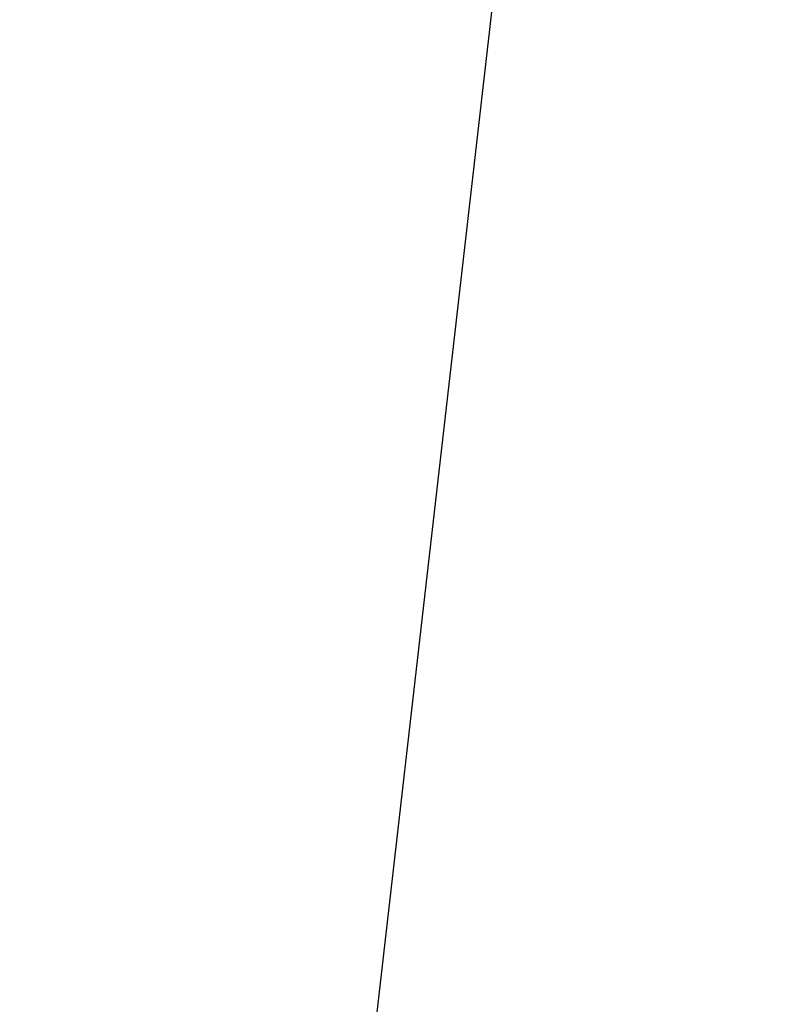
# Model space of a CAD drawing. Header units: millimetres. Extents: x 64 to 139, y 22 to 281.
# Tile 235 of 256: x 106.9165 to 106.9763, y 27.1598 to 27.237. Entities that reach past the tile are written whole.
import ezdxf

# ---------------------------------------------------------------- set-up
doc = ezdxf.new("R2010")
doc.units = ezdxf.units.MM

msp = doc.modelspace()

# ---------------------------------------------------------------- linework, layer by layer
at = {"color": 7, "linetype": 'Continuous', "lineweight": 25}
msp.add_line((106.627001, 24.389306), (107.142453, 28.886455), dxfattribs=at)
msp.add_open_spline([(106.946931, 53.088769), (106.841827, 53.066618), (106.560545, 53.007338), (106.060522, 52.879589), (105.435752, 52.699775), (104.748518, 52.471956), (104.035212, 52.204242), (103.352648, 51.915707), (102.707458, 51.613078), (102.105266, 51.304443), (101.510415, 50.968957), (100.936523, 50.624456), (100.399355, 50.284338), (99.901996, 49.952513), (99.443306, 49.631059), (99.019349, 49.319594), (98.611668, 49.006287), (98.223435, 48.693914), (97.857728, 48.385603), (97.534715, 48.101375), (97.25345, 47.843716), (97.013662, 47.617413), (96.81472, 47.422047), (96.645549, 47.260932), (96.494863, 47.09354), (96.325653, 46.85434), (96.135106, 46.518114), (95.934528, 46.064293), (95.752519, 45.536671), (95.596663, 44.940422), (95.474489, 44.281017), (95.403939, 43.655059), (95.372808, 43.084174), (95.368328, 42.579788), (95.387759, 42.057458), (95.433622, 41.512873), (95.511734, 40.925868), (95.610693, 40.267129), (95.742007, 39.495877), (95.908624, 38.616544), (96.11446, 37.636887), (96.35624, 36.5929), (96.635136, 35.497811), (96.959132, 34.340327), (97.331719, 33.134004), (97.756661, 31.893858), (98.228601, 30.657393), (98.710475, 29.53033), (99.193291, 28.516147), (99.668403, 27.613493), (100.175531, 26.748029), (100.687449, 25.969855), (101.19968, 25.276673), (101.708182, 24.664118), (102.241502, 24.098819), (102.800047, 23.585493), (103.384213, 23.12881), (103.982359, 22.741468), (104.593396, 22.422814), (105.21661, 22.174918), (105.823858, 21.997561), (106.224539, 21.939148), (106.408211, 21.912371)], degree=3, knots=[0, 0, 0, 0, 0.010641, 0.028478, 0.05075, 0.074192, 0.098611, 0.123819, 0.144429, 0.165332, 0.186405, 0.206654, 0.22566, 0.243135, 0.259442, 0.274596, 0.288609, 0.303415, 0.316728, 0.328567, 0.338945, 0.347877, 0.355262, 0.36126, 0.366742, 0.372593, 0.382089, 0.392259, 0.403011, 0.414282, 0.426043, 0.438317, 0.446479, 0.454919, 0.463677, 0.472812, 0.482676, 0.494235, 0.507438, 0.523683, 0.541567, 0.560923, 0.581592, 0.603422, 0.627687, 0.65295, 0.679078, 0.705963, 0.727563, 0.749551, 0.771914, 0.794653, 0.814255, 0.834159, 0.854394, 0.874997, 0.896017, 0.917509, 0.938264, 0.959559, 0.981462, 1, 1, 1, 1], dxfattribs=at)

doc.saveas('drawing.dxf')
